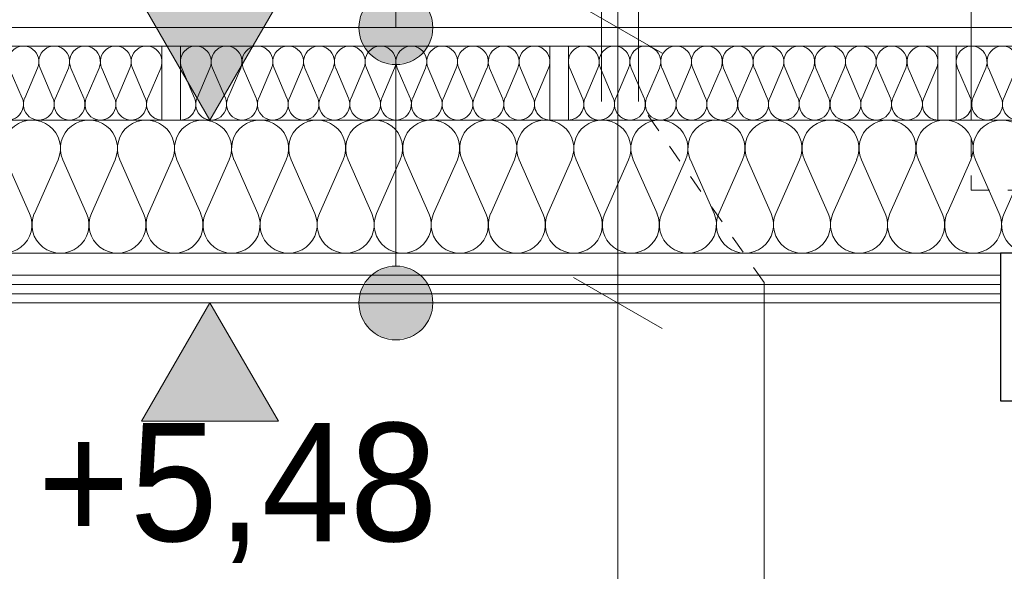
# Model space of a CAD drawing. Extents: x -623047 to -199286, y -27077 to 168279.
# Tile 57 of 194: x -489788 to -488455, y -7210 to -6464. Entities that reach past the tile are written whole.
import ezdxf

# ---------------------------------------------------------------- set-up
doc = ezdxf.new("R2010")
doc.units = 0
doc.header["$MEASUREMENT"] = 0
doc.linetypes.add('Hidden Line', pattern=[50, 25, -25])
for name, color, linetype in [('Arch ocieplenie', 7, 'Continuous'), ('Arch opisy', 7, 'Continuous'), ('INWENT WYMIARY', 7, 'Continuous')]:
    doc.layers.add(name, color=color, linetype=linetype)
for name, color, linetype, lineweight, true_color in [('Arch ocieplenie_Nr_Pióra__44', 7, 'Continuous', 13, 0x029e21), ('Arch stropy_Nr_Pióra__29', 7, 'Continuous', 9, 0x3dad99), ('Arch stropy_Nr_Pióra__9', 7, 'Continuous', 13, 0x3dad99)]:
    doc.layers.add(name, color=color, linetype=linetype, lineweight=lineweight, true_color=true_color)
for name, color, linetype, lineweight in [('Arch opisy_Nr_Pióra__21', 7, 'Continuous', 9), ('INWENT KONST. DREWNIANA_Nr_Pióra__21', 7, 'Continuous', 9), ('INWENT STROPY_Nr_Pióra__1', 7, 'Continuous', 25), ('INWENT WYMIARY_Nr_Pióra__21', 7, 'Continuous', 9), ('INWENT.ŚCIANY_Nr_Pióra__21', 7, 'Continuous', 9), ('INWENT.ŚCIANY_Nr_Pióra__5', 7, 'Continuous', 13), ('Istniejące kominy_Nr_Pióra__21', 7, 'Continuous', 9)]:
    doc.layers.add(name, color=color, linetype=linetype, lineweight=lineweight)
doc.styles.add('GENERATED_STYLE_2', font='txt')
doc.dimstyles.new('GENERATED_STYLE__3', dxfattribs={"dimtxt": 160.000002, "dimasz": 91.2, "dimexe": 0.18, "dimexo": 0, "dimgap": 0.09, "dimtad": 1, "dimdec": 0, "dimlfac": 0.1, "dimzin": 0, "dimdsep": 46, "dimtxsty": 'GENERATED_STYLE_2', "dimblk": 'ARROWHEAD_2', "dimblk1": 'ARROWHEAD_2', "dimblk2": 'ARROWHEAD_2', "dimcen": 0.09, "dimclrd": 7, "dimclre": 7, "dimclrt": 7, "dimazin": 0, "dimtfac": 1, "dimtdec": 4, "dimtmove": 0, "dimatfit": 3, "dimfxl": 0, "dimtolj": 1, "dimtzin": 0, "dimarcsym": 0})
doc.dimstyles.new('GENERATED_STYLE__4', dxfattribs={"dimtxt": 160.000002, "dimasz": 91.2, "dimexe": 0.18, "dimexo": 0, "dimgap": 0.09, "dimtad": 1, "dimdec": 0, "dimlfac": 0.1, "dimzin": 0, "dimdsep": 46, "dimtxsty": 'GENERATED_STYLE_2', "dimblk": 'ARROWHEAD_2', "dimblk1": 'ARROWHEAD_2', "dimblk2": 'ARROWHEAD_2', "dimcen": 0.09, "dimclrd": 7, "dimclre": 7, "dimclrt": 7, "dimazin": 0, "dimtfac": 1, "dimtdec": 4, "dimtmove": 2, "dimatfit": 3, "dimfxl": 0, "dimtolj": 1, "dimtzin": 0, "dimarcsym": 0})

# ---------------------------------------------------------------- blocks, each defined once
blk = doc.blocks.new('Izolacja cieplna 14_40', base_point=(-488520.2, -6599.6))
at = {"layer": 'Arch ocieplenie_Nr_Pióra__44', "linetype": 'Continuous'}
for p, q in [((-488518.4, -6529.4), (-488501.1, -6569.8)), ((-488497.6, -6569.8), (-488480.3, -6529.4)), ((-488476.8, -6529.4), (-488459.4, -6569.8)), ((-488455.9, -6569.8), (-488438.6, -6529.4)), ((-488435.1, -6529.4), (-488417.8, -6569.8)), ((-488414.3, -6569.8), (-488396.9, -6529.4)), ((-488393.4, -6529.4), (-488376.1, -6569.8)), ((-488372.6, -6569.8), (-488355.3, -6529.4)), ((-488351.8, -6529.4), (-488334.4, -6569.8)), ((-488330.9, -6569.8), (-488313.6, -6529.4)), ((-488310.1, -6529.4), (-488292.8, -6569.8)), ((-488289.3, -6569.8), (-488271.9, -6529.4)), ((-488268.4, -6529.4), (-488251.1, -6569.8)), ((-488247.6, -6569.8), (-488230.3, -6529.4)), ((-488226.8, -6529.4), (-488209.4, -6569.8)), ((-488205.9, -6569.8), (-488188.6, -6529.4)), ((-488185.1, -6529.4), (-488167.8, -6569.8)), ((-488164.3, -6569.8), (-488146.9, -6529.4)), ((-488143.4, -6529.4), (-488126.1, -6569.8)), ((-488122.6, -6569.8), (-488105.3, -6529.4)), ((-488101.8, -6529.4), (-488084.4, -6569.8)), ((-488080.9, -6569.8), (-488063.6, -6529.4)), ((-488060.1, -6529.4), (-488042.8, -6569.8)), ((-488039.3, -6569.8), (-488021.9, -6529.4))]:
    blk.add_line(p, q, dxfattribs=at)
for centre, start_param, end_param in [((-488499.4, -6520.9), 4.299595, 8.266775), ((-488457.7, -6520.9), 4.299595, 8.266775), ((-488416, -6520.9), 4.299595, 8.266775), ((-488374.4, -6520.9), 4.299595, 8.266775), ((-488332.7, -6520.9), 4.299595, 8.266775), ((-488291, -6520.9), 4.299595, 8.266775), ((-488249.4, -6520.9), 4.299595, 8.266775), ((-488207.7, -6520.9), 4.299595, 8.266775), ((-488166, -6520.9), 4.299595, 8.266775), ((-488124.4, -6520.9), 4.299595, 8.266775), ((-488082.7, -6520.9), 4.299595, 8.266775), ((-488041, -6520.9), 4.299595, 8.266775), ((-488520.2, -6578.3), 3.141593, 5.125182), ((-488478.5, -6578.3), 1.158004, 5.125183), ((-488436.9, -6578.3), 1.158004, 5.125183), ((-488395.2, -6578.3), 1.158004, 5.125183), ((-488353.5, -6578.3), 1.158004, 5.125183), ((-488311.9, -6578.3), 1.158004, 5.125183), ((-488270.2, -6578.3), 1.158004, 5.125183), ((-488228.5, -6578.3), 1.158004, 5.125183), ((-488186.9, -6578.3), 1.158004, 5.125183), ((-488145.2, -6578.3), 1.158004, 5.125183), ((-488103.5, -6578.3), 1.158004, 5.125183), ((-488061.9, -6578.3), 1.158004, 5.125183), ((-488020.2, -6578.3), 1.158004, 3.141593)]:
    blk.add_ellipse(centre, major_axis=(0, 21.3), ratio=0.979571, start_param=start_param, end_param=end_param, dxfattribs=at)
blk = doc.blocks.new('Izolacja cieplna 14_41', base_point=(-489045.2, -6599.6))
at = {"layer": 'Arch ocieplenie_Nr_Pióra__44', "linetype": 'Continuous'}
for p, q in [((-489043.4, -6529.4), (-489026.1, -6569.8)), ((-489022.6, -6569.8), (-489005.3, -6529.4)), ((-489001.8, -6529.4), (-488984.4, -6569.8)), ((-488980.9, -6569.8), (-488963.6, -6529.4)), ((-488960.1, -6529.4), (-488942.8, -6569.8)), ((-488939.3, -6569.8), (-488921.9, -6529.4)), ((-488918.4, -6529.4), (-488901.1, -6569.8)), ((-488897.6, -6569.8), (-488880.3, -6529.4)), ((-488876.8, -6529.4), (-488859.4, -6569.8)), ((-488855.9, -6569.8), (-488838.6, -6529.4)), ((-488835.1, -6529.4), (-488817.8, -6569.8)), ((-488814.3, -6569.8), (-488796.9, -6529.4)), ((-488793.4, -6529.4), (-488776.1, -6569.8)), ((-488772.6, -6569.8), (-488755.3, -6529.4)), ((-488751.8, -6529.4), (-488734.4, -6569.8)), ((-488730.9, -6569.8), (-488713.6, -6529.4)), ((-488710.1, -6529.4), (-488692.8, -6569.8)), ((-488689.3, -6569.8), (-488671.9, -6529.4)), ((-488668.4, -6529.4), (-488651.1, -6569.8)), ((-488647.6, -6569.8), (-488630.3, -6529.4)), ((-488626.8, -6529.4), (-488609.4, -6569.8)), ((-488605.9, -6569.8), (-488588.6, -6529.4)), ((-488585.1, -6529.4), (-488567.8, -6569.8)), ((-488564.3, -6569.8), (-488546.9, -6529.4))]:
    blk.add_line(p, q, dxfattribs=at)
for centre, start_param, end_param in [((-489024.4, -6520.9), 4.299595, 8.266775), ((-488982.7, -6520.9), 4.299595, 8.266775), ((-488941, -6520.9), 4.299595, 8.266775), ((-488899.4, -6520.9), 4.299595, 8.266775), ((-488857.7, -6520.9), 4.299595, 8.266775), ((-488816, -6520.9), 4.299595, 8.266775), ((-488774.4, -6520.9), 4.299595, 8.266775), ((-488732.7, -6520.9), 4.299595, 8.266775), ((-488691, -6520.9), 4.299595, 8.266775), ((-488649.4, -6520.9), 4.299595, 8.266775), ((-488607.7, -6520.9), 4.299595, 8.266775), ((-488566, -6520.9), 4.299595, 8.266775), ((-489045.2, -6578.3), 3.141593, 5.125182), ((-489003.5, -6578.3), 1.158004, 5.125183), ((-488961.9, -6578.3), 1.158004, 5.125183), ((-488920.2, -6578.3), 1.158004, 5.125183), ((-488878.5, -6578.3), 1.158004, 5.125183), ((-488836.9, -6578.3), 1.158004, 5.125183), ((-488795.2, -6578.3), 1.158004, 5.125183), ((-488753.5, -6578.3), 1.158004, 5.125183), ((-488711.9, -6578.3), 1.158004, 5.125183), ((-488670.2, -6578.3), 1.158004, 5.125183), ((-488628.5, -6578.3), 1.158004, 5.125183), ((-488586.9, -6578.3), 1.158004, 5.125183), ((-488545.2, -6578.3), 1.158004, 3.141593)]:
    blk.add_ellipse(centre, major_axis=(0, 21.3), ratio=0.979571, start_param=start_param, end_param=end_param, dxfattribs=at)
blk = doc.blocks.new('Izolacja cieplna 14_42', base_point=(-489570.2, -6599.6))
at = {"layer": 'Arch ocieplenie_Nr_Pióra__44', "linetype": 'Continuous'}
for p, q in [((-489568.4, -6529.4), (-489551.1, -6569.8)), ((-489547.6, -6569.8), (-489530.3, -6529.4)), ((-489526.8, -6529.4), (-489509.4, -6569.8)), ((-489505.9, -6569.8), (-489488.6, -6529.4)), ((-489485.1, -6529.4), (-489467.8, -6569.8)), ((-489464.3, -6569.8), (-489446.9, -6529.4)), ((-489443.4, -6529.4), (-489426.1, -6569.8)), ((-489422.6, -6569.8), (-489405.3, -6529.4)), ((-489401.8, -6529.4), (-489384.4, -6569.8)), ((-489380.9, -6569.8), (-489363.6, -6529.4)), ((-489360.1, -6529.4), (-489342.8, -6569.8)), ((-489339.3, -6569.8), (-489321.9, -6529.4)), ((-489318.4, -6529.4), (-489301.1, -6569.8)), ((-489297.6, -6569.8), (-489280.3, -6529.4)), ((-489276.8, -6529.4), (-489259.4, -6569.8)), ((-489255.9, -6569.8), (-489238.6, -6529.4)), ((-489235.1, -6529.4), (-489217.8, -6569.8)), ((-489214.3, -6569.8), (-489196.9, -6529.4)), ((-489193.4, -6529.4), (-489176.1, -6569.8)), ((-489172.6, -6569.8), (-489155.3, -6529.4)), ((-489151.8, -6529.4), (-489134.4, -6569.8)), ((-489130.9, -6569.8), (-489113.6, -6529.4)), ((-489110.1, -6529.4), (-489092.8, -6569.8)), ((-489089.3, -6569.8), (-489071.9, -6529.4))]:
    blk.add_line(p, q, dxfattribs=at)
for centre, start_param, end_param in [((-489549.4, -6520.9), 4.299595, 8.266775), ((-489507.7, -6520.9), 4.299595, 8.266775), ((-489466, -6520.9), 4.299595, 8.266775), ((-489424.4, -6520.9), 4.299595, 8.266775), ((-489382.7, -6520.9), 4.299595, 8.266775), ((-489341, -6520.9), 4.299595, 8.266775), ((-489299.4, -6520.9), 4.299595, 8.266775), ((-489257.7, -6520.9), 4.299595, 8.266775), ((-489216, -6520.9), 4.299595, 8.266775), ((-489174.4, -6520.9), 4.299595, 8.266775), ((-489132.7, -6520.9), 4.299595, 8.266775), ((-489091, -6520.9), 4.299595, 8.266775), ((-489570.2, -6578.3), 3.141593, 5.125182), ((-489528.5, -6578.3), 1.158004, 5.125183), ((-489486.9, -6578.3), 1.158004, 5.125183), ((-489445.2, -6578.3), 1.158004, 5.125183), ((-489403.5, -6578.3), 1.158004, 5.125183), ((-489361.9, -6578.3), 1.158004, 5.125183), ((-489320.2, -6578.3), 1.158004, 5.125183), ((-489278.5, -6578.3), 1.158004, 5.125183), ((-489236.9, -6578.3), 1.158004, 5.125183), ((-489195.2, -6578.3), 1.158004, 5.125183), ((-489153.5, -6578.3), 1.158004, 5.125183), ((-489111.9, -6578.3), 1.158004, 5.125183), ((-489070.2, -6578.3), 1.158004, 3.141593)]:
    blk.add_ellipse(centre, major_axis=(0, 21.3), ratio=0.979571, start_param=start_param, end_param=end_param, dxfattribs=at)
blk = doc.blocks.new('Izolacja cieplna 14_43', base_point=(-490095.2, -6599.6))
at = {"layer": 'Arch ocieplenie_Nr_Pióra__44', "linetype": 'Continuous'}
for p, q in [((-490093.4, -6529.4), (-490076.1, -6569.8)), ((-490072.6, -6569.8), (-490055.3, -6529.4)), ((-490051.8, -6529.4), (-490034.4, -6569.8)), ((-490030.9, -6569.8), (-490013.6, -6529.4)), ((-490010.1, -6529.4), (-489992.8, -6569.8)), ((-489989.3, -6569.8), (-489971.9, -6529.4)), ((-489968.4, -6529.4), (-489951.1, -6569.8)), ((-489947.6, -6569.8), (-489930.3, -6529.4)), ((-489926.8, -6529.4), (-489909.4, -6569.8)), ((-489905.9, -6569.8), (-489888.6, -6529.4)), ((-489885.1, -6529.4), (-489867.8, -6569.8)), ((-489864.3, -6569.8), (-489846.9, -6529.4)), ((-489843.4, -6529.4), (-489826.1, -6569.8)), ((-489822.6, -6569.8), (-489805.3, -6529.4)), ((-489801.8, -6529.4), (-489784.4, -6569.8)), ((-489780.9, -6569.8), (-489763.6, -6529.4)), ((-489760.1, -6529.4), (-489742.8, -6569.8)), ((-489739.3, -6569.8), (-489721.9, -6529.4)), ((-489718.4, -6529.4), (-489701.1, -6569.8)), ((-489697.6, -6569.8), (-489680.3, -6529.4)), ((-489676.8, -6529.4), (-489659.4, -6569.8)), ((-489655.9, -6569.8), (-489638.6, -6529.4)), ((-489635.1, -6529.4), (-489617.8, -6569.8)), ((-489614.3, -6569.8), (-489596.9, -6529.4))]:
    blk.add_line(p, q, dxfattribs=at)
for centre, start_param, end_param in [((-490074.4, -6520.9), 4.299595, 8.266775), ((-490032.7, -6520.9), 4.299595, 8.266775), ((-489991, -6520.9), 4.299595, 8.266775), ((-489949.4, -6520.9), 4.299595, 8.266775), ((-489907.7, -6520.9), 4.299595, 8.266775), ((-489866, -6520.9), 4.299595, 8.266775), ((-489824.4, -6520.9), 4.299595, 8.266775), ((-489782.7, -6520.9), 4.299595, 8.266775), ((-489741, -6520.9), 4.299595, 8.266775), ((-489699.4, -6520.9), 4.299595, 8.266775), ((-489657.7, -6520.9), 4.299595, 8.266775), ((-489616, -6520.9), 4.299595, 8.266775), ((-490095.2, -6578.3), 3.141593, 5.125182), ((-490053.5, -6578.3), 1.158004, 5.125183), ((-490011.9, -6578.3), 1.158004, 5.125183), ((-489970.2, -6578.3), 1.158004, 5.125183), ((-489928.5, -6578.3), 1.158004, 5.125183), ((-489886.9, -6578.3), 1.158004, 5.125183), ((-489845.2, -6578.3), 1.158004, 5.125183), ((-489803.5, -6578.3), 1.158004, 5.125183), ((-489761.9, -6578.3), 1.158004, 5.125183), ((-489720.2, -6578.3), 1.158004, 5.125183), ((-489678.5, -6578.3), 1.158004, 5.125183), ((-489636.9, -6578.3), 1.158004, 5.125183), ((-489595.2, -6578.3), 1.158004, 3.141593)]:
    blk.add_ellipse(centre, major_axis=(0, 21.3), ratio=0.979571, start_param=start_param, end_param=end_param, dxfattribs=at)
blk = doc.blocks.new('Izolacja cieplna 14_51', base_point=(-490350.2, -6779.6))
at = {"layer": 'Arch ocieplenie_Nr_Pióra__44', "linetype": 'Continuous'}
for p, q in [((-489806.5, -6653.3), (-489774.4, -6726)), ((-489767.9, -6726), (-489735.8, -6653.3)), ((-489729.3, -6653.3), (-489697.2, -6726)), ((-489690.7, -6726), (-489658.6, -6653.3)), ((-489652.1, -6653.3), (-489620, -6726)), ((-489613.5, -6726), (-489581.4, -6653.3)), ((-489574.9, -6653.3), (-489542.8, -6726)), ((-489536.3, -6726), (-489504.2, -6653.3)), ((-489497.7, -6653.3), (-489465.6, -6726)), ((-489459.1, -6726), (-489427, -6653.3)), ((-489420.5, -6653.3), (-489388.4, -6726)), ((-489381.9, -6726), (-489349.8, -6653.3)), ((-489343.3, -6653.3), (-489311.2, -6726)), ((-489304.7, -6726), (-489272.6, -6653.3)), ((-489266.1, -6653.3), (-489234, -6726)), ((-489227.5, -6726), (-489195.4, -6653.3)), ((-489188.9, -6653.3), (-489156.8, -6726)), ((-489150.3, -6726), (-489118.2, -6653.3)), ((-489111.7, -6653.3), (-489079.6, -6726)), ((-489073.1, -6726), (-489041, -6653.3)), ((-489034.5, -6653.3), (-489002.4, -6726)), ((-488995.9, -6726), (-488963.8, -6653.3)), ((-488957.3, -6653.3), (-488925.2, -6726)), ((-488918.7, -6726), (-488886.6, -6653.3)), ((-488880.1, -6653.3), (-488848, -6726)), ((-488841.5, -6726), (-488809.4, -6653.3)), ((-488802.9, -6653.3), (-488770.8, -6726)), ((-488764.3, -6726), (-488732.2, -6653.3)), ((-488725.7, -6653.3), (-488693.6, -6726)), ((-488687.1, -6726), (-488655, -6653.3)), ((-488648.5, -6653.3), (-488616.4, -6726)), ((-488609.9, -6726), (-488577.8, -6653.3)), ((-488571.3, -6653.3), (-488539.2, -6726)), ((-488532.7, -6726), (-488500.6, -6653.3)), ((-488494.1, -6653.3), (-488462, -6726)), ((-488455.5, -6726), (-488423.4, -6653.3))]:
    blk.add_line(p, q, dxfattribs=at)
for centre, start_param, end_param in [((-489771.2, -6637.9), 5.870392, 9.837571), ((-489694, -6637.9), 5.870392, 9.837571), ((-489616.8, -6637.9), 5.870392, 9.837571), ((-489539.6, -6637.9), 5.870392, 9.837571), ((-489462.4, -6637.9), 5.870392, 9.837571), ((-489385.2, -6637.9), 5.870392, 9.837571), ((-489308, -6637.9), 5.870392, 9.837571), ((-489230.8, -6637.9), 5.870392, 9.837571), ((-489153.6, -6637.9), 5.870392, 9.837571), ((-489076.4, -6637.9), 5.870392, 9.837571), ((-488999.2, -6637.9), 5.870392, 9.837571), ((-488922, -6637.9), 5.870392, 9.837571), ((-488844.8, -6637.9), 5.870392, 9.837571), ((-488767.6, -6637.9), 5.870392, 9.837571), ((-488690.4, -6637.9), 5.870392, 9.837571), ((-488613.2, -6637.9), 5.870392, 9.837571), ((-488536, -6637.9), 5.870392, 9.837571), ((-488458.8, -6637.9), 5.870392, 9.837571), ((-489809.8, -6741.3), 2.7288, 6.695979), ((-489732.6, -6741.3), 2.7288, 6.695979), ((-489655.4, -6741.3), 2.7288, 6.695979), ((-489578.2, -6741.3), 2.7288, 6.695979), ((-489501, -6741.3), 2.7288, 6.695979), ((-489423.8, -6741.3), 2.7288, 6.695979), ((-489346.6, -6741.3), 2.7288, 6.695979), ((-489269.4, -6741.3), 2.7288, 6.695979), ((-489192.2, -6741.3), 2.7288, 6.695979), ((-489115, -6741.3), 2.7288, 6.695979), ((-489037.8, -6741.3), 2.7288, 6.695979), ((-488960.6, -6741.3), 2.7288, 6.695979), ((-488883.4, -6741.3), 2.7288, 6.695979), ((-488806.2, -6741.3), 2.7288, 6.695979), ((-488729, -6741.3), 2.7288, 6.695979), ((-488651.8, -6741.3), 2.7288, 6.695979), ((-488574.6, -6741.3), 2.7288, 6.695979), ((-488497.4, -6741.3), 2.7288, 6.695979), ((-488420.2, -6741.3), 2.7288, 4.712389)]:
    blk.add_ellipse(centre, major_axis=(38.6, 0), ratio=0.991763, start_param=start_param, end_param=end_param, dxfattribs=at)
blk = doc.blocks.new('Wymiary_67', base_point=(-489530.2, -6599.6))
at = {"layer": 'INWENT WYMIARY_Nr_Pióra__21', "linetype": 'Continuous'}
blk.add_hatch(color=256, dxfattribs=at).paths.add_polyline_path([(-489530.2, -6599.6), (-489623, -6439.6), (-489437.4, -6439.6)], flags=0)
for p, q in [((-489530.2, -6599.6), (-489623, -6439.6)), ((-489623, -6439.6), (-489437.4, -6439.6)), ((-489437.4, -6439.6), (-489530.2, -6599.6)), ((-489530.2, -6599.6), (-489650.2, -6599.6)), ((-489530.2, -6599.6), (-489410.2, -6599.6))]:
    blk.add_line(p, q, dxfattribs=at)
at = {"layer": 'INWENT WYMIARY_Nr_Pióra__21', "insert": (-489763.6, -6407.6), "char_height": 160, "attachment_point": 7, "style": 'GENERATED_STYLE_2'}
blk.add_mtext('{+5,73}', dxfattribs=at)
blk = doc.blocks.new('Wymiary_68', base_point=(-489530.2, -6847.1))
at = {"layer": 'INWENT WYMIARY_Nr_Pióra__21', "linetype": 'Continuous'}
blk.add_hatch(color=256, dxfattribs=at).paths.add_polyline_path([(-489530.2, -6847.1), (-489623, -7007.1), (-489437.4, -7007.1)], flags=0)
for p, q in [((-489530.2, -6847.1), (-489650.2, -6847.1)), ((-489530.2, -6847.1), (-489623, -7007.1)), ((-489530.2, -6847.1), (-489410.2, -6847.1)), ((-489437.4, -7007.1), (-489530.2, -6847.1)), ((-489623, -7007.1), (-489437.4, -7007.1))]:
    blk.add_line(p, q, dxfattribs=at)
at = {"layer": 'INWENT WYMIARY_Nr_Pióra__21', "insert": (-489763.6, -7199.1), "char_height": 160, "attachment_point": 7, "style": 'GENERATED_STYLE_2'}
blk.add_mtext('{+5,48}', dxfattribs=at)
blk = doc.blocks.new('*D610')
at = {"layer": 'INWENT WYMIARY_Nr_Pióra__21', "linetype": 'Continuous'}
for p, q in [((-489038.1, -6812.5), (-488918.1, -6881.8)), ((-488888.1, -6847.1), (-489068.1, -6847.1)), ((-488978.1, -9519.6), (-488978.1, -6847.1)), ((-489038.1, -9485), (-488918.1, -9554.3)), ((-488888.1, -9519.6), (-489068.1, -9519.6)), ((-488978.1, -9578.3), (-488978.1, -9519.6))]:
    blk.add_line(p, q, dxfattribs=at)
at = {"layer": 'INWENT WYMIARY_Nr_Pióra__21', "char_height": 160, "attachment_point": 7, "rotation": 90, "style": 'GENERATED_STYLE_2'}
for s, insert in [('{37}', (-489010.1, -6423.6)), ('{267}', (-489010.1, -8337))]:
    blk.add_mtext(s, dxfattribs=dict(at, insert=insert))
blk = doc.blocks.new('ARROWHEAD_2')
at = {"color": 0, "linetype": 'Continuous', "lineweight": 0}
for p, q in [((-0.378, -0.655), (0.378, 0.655)), ((0, 0), (-1, 0))]:
    blk.add_line(p, q, dxfattribs=at)
blk = doc.blocks.new('*D611')
at = {"layer": 'INWENT WYMIARY_Nr_Pióra__21', "linetype": 'Continuous'}
for p, q in [((-488978.1, -6474.6), (-488978.1, -6415.9)), ((-488918.1, -6509.3), (-489038.1, -6440)), ((-488888.1, -6474.6), (-489068.1, -6474.6)), ((-488978.1, -6847.1), (-488978.1, -6474.6)), ((-489038.1, -6812.5), (-488918.1, -6881.8)), ((-488888.1, -6847.1), (-489068.1, -6847.1))]:
    blk.add_line(p, q, dxfattribs=at)
at = {"layer": 'INWENT WYMIARY_Nr_Pióra__21', "char_height": 160, "attachment_point": 7, "rotation": 90, "style": 'GENERATED_STYLE_2'}
for s, insert in [('{37}', (-489010.1, -6423.6)), ('{267}', (-489010.1, -8337))]:
    blk.add_mtext(s, dxfattribs=dict(at, insert=insert))
blk = doc.blocks.new('Linia_107', base_point=(-489278.6, -6847.1))
at = {"layer": 'Arch opisy_Nr_Pióra__21', "linetype": 'Continuous'}
for points in [[(-489228.6, -6474.6), (-489232.4, -6455.5), (-489243.2, -6439.3), (-489259.5, -6428.4), (-489278.6, -6424.6), (-489297.7, -6428.4), (-489313.9, -6439.3), (-489324.8, -6455.5), (-489328.6, -6474.6), (-489324.8, -6493.7), (-489313.9, -6510), (-489297.7, -6520.8), (-489278.6, -6524.6), (-489259.5, -6520.8), (-489243.2, -6510), (-489232.4, -6493.7)], [(-489228.6, -6847.1), (-489232.4, -6828), (-489243.2, -6811.8), (-489259.5, -6800.9), (-489278.6, -6797.1), (-489297.7, -6800.9), (-489313.9, -6811.8), (-489324.8, -6828), (-489328.6, -6847.1), (-489324.8, -6866.2), (-489313.9, -6882.5), (-489297.7, -6893.3), (-489278.6, -6897.1), (-489259.5, -6893.3), (-489243.2, -6882.5), (-489232.4, -6866.2)]]:
    blk.add_hatch(color=256, dxfattribs=at).paths.add_polyline_path(points, flags=0)
blk.add_line((-489278.6, -6797.1), (-489278.6, -6524.6), dxfattribs=at)
for centre in [(-489278.6, -6474.6), (-489278.6, -6847.1)]:
    blk.add_circle(centre, 50, dxfattribs=at)
blk = doc.blocks.new('Linia_108', base_point=(-489278.6, -6474.6))
at = {"layer": 'Arch opisy_Nr_Pióra__21', "linetype": 'Continuous'}
blk.add_line((-489278.6, -6474.6), (-489278.6, -5584.8), dxfattribs=at)
blk.add_circle((-489278.6, -5284.8), 300, dxfattribs=at)

msp = doc.modelspace()

# ---------------------------------------------------------------- linework, layer by layer
at = {"layer": 'Arch stropy_Nr_Pióra__29', "linetype": 'Continuous'}
for p, q in [((-488460.2, -6809.6), (-490600.2, -6809.6)), ((-488460.2, -6822.1), (-490600.2, -6822.1)), ((-488460.2, -6834.6), (-490600.2, -6834.6)), ((-488460.2, -6847.1), (-490600.2, -6847.1))]:
    msp.add_line(p, q, dxfattribs=at)
at = {"layer": 'Arch stropy_Nr_Pióra__9', "linetype": 'Continuous'}
for p, q in [((-472210.2, -6474.6), (-490680.2, -6474.6)), ((-472210.2, -6499.6), (-490680.2, -6499.6)), ((-489595.2, -6499.6), (-489595.2, -6599.6)), ((-489570.2, -6499.6), (-489595.2, -6499.6)), ((-489570.2, -6599.6), (-489570.2, -6499.6)), ((-489070.2, -6499.6), (-489070.2, -6599.6)), ((-489045.2, -6499.6), (-489070.2, -6499.6)), ((-489045.2, -6599.6), (-489045.2, -6499.6)), ((-488545.2, -6499.6), (-488545.2, -6599.6)), ((-488520.2, -6499.6), (-488545.2, -6499.6)), ((-488520.2, -6599.6), (-488520.2, -6499.6)), ((-489595.2, -6599.6), (-489570.2, -6599.6)), ((-489070.2, -6599.6), (-489045.2, -6599.6)), ((-488545.2, -6599.6), (-488520.2, -6599.6))]:
    msp.add_line(p, q, dxfattribs=at)
at = {"layer": 'INWENT KONST. DREWNIANA_Nr_Pióra__21', "linetype": 'Continuous'}
for p, q in [((-472210.2, -6599.6), (-490680.2, -6599.6)), ((-488380.2, -6779.6), (-490680.2, -6779.6))]:
    msp.add_line(p, q, dxfattribs=at)
at = {"layer": 'INWENT STROPY_Nr_Pióra__1', "linetype": 'Continuous'}
for p, q in [((-488380.2, -6779.6), (-488460.2, -6779.6)), ((-488460.2, -6779.6), (-488460.2, -6979.6)), ((-488460.2, -6979.6), (-488100.2, -6979.6))]:
    msp.add_line(p, q, dxfattribs=at)
at = {"layer": 'INWENT.ŚCIANY_Nr_Pióra__21', "linetype": 'Hidden Line'}
for p, q in [((-488500.2, -6574.6), (-488500.2, -6694.6)), ((-488500.2, -6694.6), (-488420.2, -6694.6))]:
    msp.add_line(p, q, dxfattribs=at)
at = {"layer": 'INWENT.ŚCIANY_Nr_Pióra__5', "linetype": 'Continuous'}
for p, q in [((-488950.2, -6574.6), (-488950.2, -4084.6)), ((-488500.2, -6574.6), (-488500.2, -4084.6)), ((-488780.2, -9519.6), (-488780.2, -6819.6))]:
    msp.add_line(p, q, dxfattribs=at)
at = {"layer": 'INWENT.ŚCIANY_Nr_Pióra__5', "linetype": 'Hidden Line'}
msp.add_line((-488780.2, -6819.6), (-488950.2, -6574.6), dxfattribs=at)
at = {"layer": 'Istniejące kominy_Nr_Pióra__21', "linetype": 'Continuous'}
msp.add_line((-489000.2, -5664.6), (-489000.2, -6574.6), dxfattribs=at)

# ---------------------------------------------------------------- block references
at = {"layer": 'Arch ocieplenie', "color": 104, "linetype": 'Continuous', "lineweight": 13, "true_color": 0x029e21}
for name, p in [('Izolacja cieplna 14_43', (-490095.2, -6599.6)), ('Izolacja cieplna 14_42', (-489570.2, -6599.6)), ('Izolacja cieplna 14_41', (-489045.2, -6599.6)), ('Izolacja cieplna 14_40', (-488520.2, -6599.6)), ('Izolacja cieplna 14_51', (-490350.2, -6779.6))]:
    msp.add_blockref(name, p, dxfattribs=at)
at = {"layer": 'Arch opisy', "linetype": 'Continuous'}
for name, p in [('Linia_108', (-489278.6, -6474.6)), ('Linia_107', (-489278.6, -6847.1))]:
    msp.add_blockref(name, p, dxfattribs=at)
at = {"layer": 'INWENT WYMIARY', "linetype": 'Continuous'}
for name, p in [('Wymiary_67', (-489530.2, -6599.6)), ('Wymiary_68', (-489530.2, -6847.1))]:
    msp.add_blockref(name, p, dxfattribs=at)

# ---------------------------------------------------------------- dimensions: what is measured, and where the dimension line sits
for p1, p2, dimstyle, picture, middle in [((-489043.1, -9519.6), (-488460.2, -6847.1), 'GENERATED_STYLE__3', '*D610', (-489090.1, -8154.8)), ((-488460.2, -6847.1), (-488862.7, -6474.6), 'GENERATED_STYLE__4', '*D611', (-489090.1, -6302.2))]:
    dim = msp.add_linear_dim(base=(-488978.1, -9519.6), p1=p1, p2=p2, angle=90, dimstyle=dimstyle, dxfattribs=at)
    dim.commit()
    dim.dimension.update_dxf_attribs({"geometry": picture, "text_midpoint": middle})

doc.saveas('drawing.dxf')
